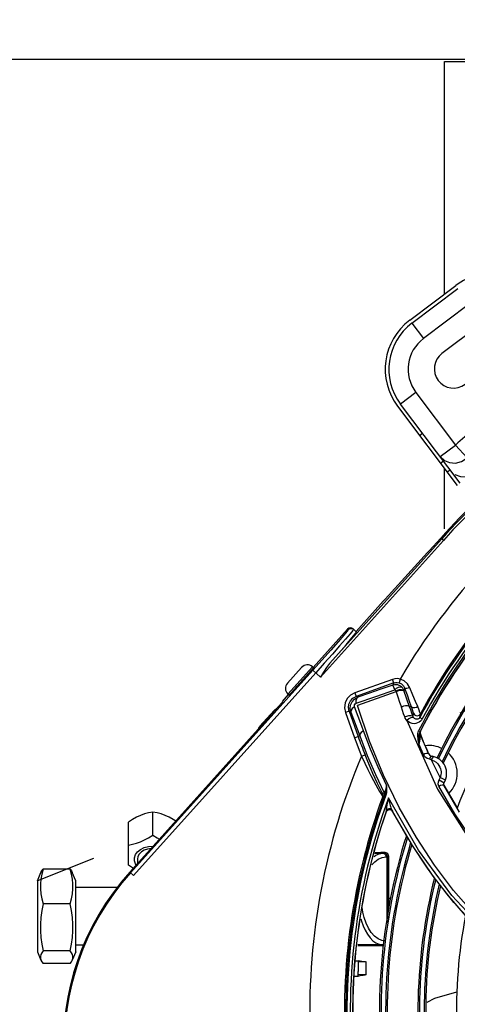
# Model space of a CAD drawing. Extents: x 40.7 to 137.4, y -250.8 to -221.5.
# Tile 159 of 256: x 62.085 to 62.224, y -240.068 to -239.756. Entities that reach past the tile are written whole.
import ezdxf

# ---------------------------------------------------------------- set-up
doc = ezdxf.new("R2010")
doc.units = 0
doc.header["$MEASUREMENT"] = 0
doc.linetypes.add('DASHDOT2', pattern=[0.5, 0.25, -0.125, 0, -0.125])
doc.layers.get('0').update_dxf_attribs({"linetype": 'CONTINUOUS'})
doc.layers.add('AC-FRIGORÍFICA', color=20, linetype='DASHDOT2')
doc.layers.add('paredes1', color=8, linetype='CONTINUOUS')

msp = doc.modelspace()

# ---------------------------------------------------------------- linework, layer by layer
at = {"color": 5}
for p, q in [((62.21963830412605, -239.8431150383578), (62.21963830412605, -239.7693612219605)), ((62.21963830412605, -239.7693612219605), (62.279638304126, -239.7693612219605)), ((62.21963830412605, -239.9175722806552), (62.21963830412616, -239.898439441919))]:
    msp.add_line(p, q, dxfattribs=at)
at = {"color": 6, "linetype": 'Continuous'}
for p, q in [((62.20859870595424, -239.8514339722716), (62.22322349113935, -239.8404134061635)), ((62.20929667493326, -239.8523602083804), (62.22392145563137, -239.8413396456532)), ((62.22759497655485, -239.8462145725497), (62.21297019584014, -239.8572351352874)), ((62.20929667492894, -239.8523602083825), (62.21297019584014, -239.8572351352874)), ((62.2305407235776, -239.8531665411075), (62.21884089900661, -239.8619829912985)), ((62.21056738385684, -239.8743320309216), (62.20569245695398, -239.8780055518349)), ((62.21056738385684, -239.8743320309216), (62.22312642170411, -239.890998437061)), ((62.20476622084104, -239.8787035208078), (62.2237048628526, -239.9038359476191)), ((62.22463110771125, -239.9031379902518), (62.2056924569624, -239.8780055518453)), ((62.21171805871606, -239.8879289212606), (62.212644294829, -239.8872309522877)), ((62.21825149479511, -239.8946719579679), (62.22312642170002, -239.8909984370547)), ((62.22683280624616, -239.8951054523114), (62.22312642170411, -239.890998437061)), ((62.21825148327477, -239.8946719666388), (62.21958721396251, -239.8959010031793)), ((62.21837199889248, -239.896758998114), (62.21929823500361, -239.8960610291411)), ((62.22047312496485, -239.8995472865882), (62.22139936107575, -239.8988493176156)), ((62.21929185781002, -239.9212507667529), (62.18027382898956, -239.9645937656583)), ((62.18313065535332, -239.9603256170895), (62.21874749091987, -239.9207607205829)), ((62.21844007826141, -239.9204839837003), (62.21480829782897, -239.9245183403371)), ((62.21929180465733, -239.9212507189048), (62.21844007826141, -239.9204839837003)), ((62.20077391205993, -239.9399209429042), (62.21426136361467, -239.9251222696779)), ((62.21480829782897, -239.9245183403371), (62.21426136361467, -239.9251222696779)), ((62.2002269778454, -239.940524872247), (62.19157890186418, -239.9501315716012)), ((62.2002269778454, -239.940524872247), (62.20077391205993, -239.9399209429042)), ((62.17796247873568, -239.9615347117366), (62.18891103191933, -239.9493725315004)), ((62.1890855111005, -239.9495295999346), (62.18891103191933, -239.9493725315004)), ((62.19063528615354, -239.9492821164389), (62.19022217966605, -239.9490372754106)), ((62.19080949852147, -239.9494389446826), (62.19055193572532, -239.9498242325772)), ((62.19063528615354, -239.9492821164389), (62.19175311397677, -239.9502883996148)), ((62.18083247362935, -239.9591281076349), (62.17787303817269, -239.9624308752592)), ((62.18150153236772, -239.9602133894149), (62.1787794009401, -239.9632484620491)), ((62.12005993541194, -240.0266524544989), (62.17787303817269, -239.9624308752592)), ((62.1787793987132, -239.9632484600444), (62.12096709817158, -240.0274691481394)), ((62.17429337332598, -239.9615165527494), (62.16980052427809, -239.9665063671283)), ((62.17774159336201, -239.9613358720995), (62.16998123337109, -239.9699546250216)), ((62.17035773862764, -239.9702936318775), (62.17811813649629, -239.9616748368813)), ((62.17811813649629, -239.9616748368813), (62.17774163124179, -239.9613358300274)), ((62.17828544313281, -239.9616873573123), (62.17785561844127, -239.9621906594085)), ((62.18027382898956, -239.9645937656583), (62.17787220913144, -239.9624317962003)), ((62.17842578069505, -239.9615009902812), (62.17828544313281, -239.9616873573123)), ((62.17642337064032, -239.9638049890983), (62.1723394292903, -239.9683416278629)), ((62.17547347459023, -239.9646120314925), (62.17559685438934, -239.9647231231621)), ((62.17551767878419, -239.9646518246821), (62.17634418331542, -239.9637337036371)), ((62.1722602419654, -239.9682703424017), (62.17304689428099, -239.9673964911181)), ((62.17300240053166, -239.9673564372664), (62.17312606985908, -239.9674677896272)), ((62.16797739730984, -239.972903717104), (62.11980150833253, -240.0264198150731)), ((62.16824800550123, -239.9723260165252), (62.17020299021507, -239.9701543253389)), ((62.16824800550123, -239.9723260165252), (62.16837787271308, -239.972442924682)), ((62.17035773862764, -239.9702936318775), (62.16998123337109, -239.9699546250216)), ((62.16559636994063, -239.9751895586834), (62.16110352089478, -239.9801793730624)), ((62.12711234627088, -240.0147072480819), (62.12711234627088, -240.0073696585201)), ((62.11936017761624, -240.024201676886), (62.11936017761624, -240.0105344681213)), ((62.12711234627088, -240.0181602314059), (62.12722794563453, -240.0181701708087)), ((62.12222909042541, -240.0223317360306), (62.12222909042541, -240.0237231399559)), ((62.10086484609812, -240.0254818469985), (62.09231914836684, -240.0254818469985)), ((62.09048792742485, -240.0292263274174), (62.09164171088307, -240.0265341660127)), ((62.10269606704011, -240.0292263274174), (62.10154228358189, -240.0265341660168)), ((62.11980150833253, -240.0264198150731), (62.12096712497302, -240.027469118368)), ((62.09048792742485, -240.029226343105), (62.09048792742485, -240.0516934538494)), ((62.10269606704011, -240.0516934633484), (62.10269606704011, -240.029226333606)), ((62.11612306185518, -240.0313037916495), (62.10269606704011, -240.0313037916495)), ((62.10086484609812, -240.0364465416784), (62.09231914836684, -240.0364465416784)), ((62.10519695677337, -240.0496160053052), (62.10269606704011, -240.0496160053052)), ((62.09048792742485, -240.0516934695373), (62.09164171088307, -240.0543856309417)), ((62.10086484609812, -240.0514245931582), (62.09231914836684, -240.0514245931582)), ((62.10269606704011, -240.0516934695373), (62.10154228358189, -240.0543856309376)), ((62.10086484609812, -240.0554379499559), (62.09231914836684, -240.0554379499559))]:
    msp.add_line(p, q, dxfattribs=at)
at = {"color": 155}
for p, q in [((62.20312163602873, -239.9652970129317), (62.1911877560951, -239.9695569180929)), ((62.20353204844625, -239.9664465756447), (62.19159825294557, -239.9707064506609)), ((62.20353198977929, -239.9664465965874), (62.20312163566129, -239.9652970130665)), ((62.20353204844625, -239.9664465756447), (62.20320201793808, -239.967145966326)), ((62.20554811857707, -239.9652078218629), (62.20522328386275, -239.966384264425)), ((62.19118789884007, -239.969556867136), (62.19159825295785, -239.9707064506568)), ((62.20423334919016, -239.9692254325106), (62.19199688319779, -239.9735936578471)), ((62.19788861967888, -239.9707017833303), (62.20391608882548, -239.9686181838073)), ((62.20415177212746, -239.9689908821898), (62.20481146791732, -239.970852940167)), ((62.20637172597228, -239.9681307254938), (62.20609352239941, -239.9678115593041)), ((62.20659855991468, -239.9684867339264), (62.20637172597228, -239.9681307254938)), ((62.20676958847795, -239.9688715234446), (62.20659855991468, -239.9684867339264)), ((62.20665430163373, -239.9673305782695), (62.20710888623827, -239.9681519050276)), ((62.20676959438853, -239.9688715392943), (62.20710888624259, -239.9681519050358)), ((62.20857152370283, -239.9739954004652), (62.20676959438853, -239.9688715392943)), ((62.20789156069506, -239.9703655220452), (62.20710888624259, -239.9681519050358)), ((62.20728367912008, -239.9682522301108), (62.207108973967, -239.9681518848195)), ((62.19217127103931, -239.9709779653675), (62.19159825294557, -239.9707064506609)), ((62.19161415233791, -239.9728669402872), (62.19788861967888, -239.9707017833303)), ((62.18823095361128, -239.9757965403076), (62.19109968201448, -239.9838302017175)), ((62.18938056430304, -239.9753862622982), (62.18823144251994, -239.9757964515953)), ((62.18938056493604, -239.9753862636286), (62.18995394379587, -239.9756578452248)), ((62.18938056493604, -239.9753862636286), (62.19224848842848, -239.9834205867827)), ((62.18995394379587, -239.9756578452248), (62.19274017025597, -239.9832450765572)), ((62.19337723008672, -239.9801476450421), (62.19109328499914, -239.9739675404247)), ((62.19586224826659, -239.9849208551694), (62.19199688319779, -239.9735936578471)), ((62.20857152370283, -239.9739954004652), (62.20908963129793, -239.9738213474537)), ((62.20974939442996, -239.976053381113), (62.20960704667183, -239.9770719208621)), ((62.20974939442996, -239.976053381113), (62.20975290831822, -239.9760263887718)), ((62.20771636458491, -239.9783774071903), (62.21737798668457, -240.0001520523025)), ((62.21181461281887, -239.9773581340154), (62.21197602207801, -239.976206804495)), ((62.2118151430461, -239.977357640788), (62.21259903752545, -239.9777793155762)), ((62.19392170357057, -239.9816213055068), (62.19337723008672, -239.9801476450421)), ((62.21124146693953, -239.9820005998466), (62.21138325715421, -239.9816371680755)), ((62.21138254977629, -239.9816372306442), (62.21187505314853, -239.9818893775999)), ((62.21176194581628, -239.9821721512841), (62.21187479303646, -239.9818898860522)), ((62.21187181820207, -239.9822936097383), (62.21194472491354, -239.9825963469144)), ((62.21201710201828, -239.9817614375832), (62.21198829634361, -239.9816884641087)), ((62.19109922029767, -239.983830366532), (62.19274017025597, -239.9832450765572)), ((62.21190083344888, -239.9823667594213), (62.21197383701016, -239.9826695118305)), ((62.21194060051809, -239.9825859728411), (62.2119447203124, -239.9825963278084)), ((62.21196716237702, -239.9827097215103), (62.21194429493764, -239.9825963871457)), ((62.21280151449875, -239.9847083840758), (62.21194469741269, -239.982596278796)), ((62.21197381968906, -239.9826694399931), (62.21209354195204, -239.9829692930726)), ((62.2120935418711, -239.9829692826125), (62.21256041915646, -239.9841225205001)), ((62.21256041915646, -239.9841225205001), (62.21280479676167, -239.9847161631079)), ((62.21368161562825, -239.9867942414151), (62.21280151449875, -239.9847083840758)), ((62.21280479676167, -239.9847161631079), (62.21313214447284, -239.9855015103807)), ((62.21366683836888, -239.9867592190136), (62.21400651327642, -239.9875443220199)), ((62.21458442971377, -239.9888534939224), (62.21368161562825, -239.9867942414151)), ((62.1932878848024, -239.9896469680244), (62.19442302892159, -239.9891981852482)), ((62.21341103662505, -239.9898219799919), (62.21292971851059, -239.9890935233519)), ((62.21409612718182, -239.9903577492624), (62.21341103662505, -239.9898219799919)), ((62.21497092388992, -239.9906573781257), (62.21409612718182, -239.9903577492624)), ((62.21571248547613, -239.9902599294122), (62.21545139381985, -239.9907828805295)), ((62.21695513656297, -239.9915936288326), (62.21749003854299, -239.992111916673)), ((62.21794116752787, -239.9971611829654), (62.21844945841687, -239.9974892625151)), ((62.22294342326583, -240.0079276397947), (62.21788198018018, -239.9991802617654)), ((62.21946511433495, -239.9988257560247), (62.22368708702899, -240.0060727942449)), ((62.22441359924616, -240.007405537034), (62.21946511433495, -239.9988257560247)), ((62.20001228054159, -240.0015177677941), (62.20049791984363, -240.0013301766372)), ((62.2000597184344, -240.0024736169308), (62.20054407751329, -240.0022858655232)), ((62.20114590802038, -240.0017565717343), (62.20081393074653, -240.0016322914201)), ((62.21142729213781, -240.0195035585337), (62.20185304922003, -240.0028996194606)), ((62.20109851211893, -240.0069682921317), (62.20109457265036, -240.0072185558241)), ((62.20109461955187, -240.0072184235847), (62.20137002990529, -240.0067862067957)), ((62.20109461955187, -240.0072184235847), (62.20113694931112, -240.0072988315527)), ((62.20113692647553, -240.0072988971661), (62.20140779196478, -240.0068706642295)), ((62.20233160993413, -240.0064957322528), (62.20277758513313, -240.0066863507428)), ((62.20234272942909, -240.0065703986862), (62.20281116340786, -240.0067599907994)), ((62.20266615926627, -240.0064875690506), (62.20253468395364, -240.0064250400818)), ((62.20277758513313, -240.0066863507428), (62.20310381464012, -240.0070611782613)), ((62.20281116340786, -240.0067599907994), (62.20308817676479, -240.0070749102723)), ((62.20294259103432, -240.0067567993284), (62.20310377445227, -240.0070611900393)), ((62.20944059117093, -240.0179984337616), (62.20294263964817, -240.0067567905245)), ((62.20310381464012, -240.0070611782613), (62.20314604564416, -240.0071406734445)), ((62.20757962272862, -240.0148861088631), (62.20311365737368, -240.0070797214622)), ((62.2142226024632, -240.0251594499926), (62.20929310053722, -240.0176864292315)), ((62.21605506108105, -240.027700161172), (62.20944059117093, -240.0179984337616)), ((62.1975776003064, -240.0204513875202), (62.20008817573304, -240.0204513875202)), ((62.19762974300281, -240.0202551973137), (62.19945424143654, -240.0202522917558)), ((62.2008059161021, -240.0202522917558), (62.19945424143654, -240.0202522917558)), ((62.20041753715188, -240.0204464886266), (62.20008817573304, -240.0204513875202)), ((62.2008059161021, -240.0202522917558), (62.20041753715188, -240.0204464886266)), ((62.2014150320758, -240.0216091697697), (62.2010901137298, -240.0216101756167)), ((62.2015777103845, -240.0216067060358), (62.2014150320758, -240.0216067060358)), ((62.2014150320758, -240.0424765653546), (62.2014150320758, -240.0216091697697)), ((62.2015777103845, -240.0216067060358), (62.20196608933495, -240.0214125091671)), ((62.2015777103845, -240.0216067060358), (62.2015777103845, -240.0412959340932)), ((62.20196608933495, -240.0384772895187), (62.20196608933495, -240.0214125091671)), ((62.21651681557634, -240.0281962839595), (62.2142226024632, -240.0251594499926)), ((62.22262197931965, -240.0360233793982), (62.21605506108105, -240.027700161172)), ((62.20196608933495, -240.0346488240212), (62.20253476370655, -240.0346488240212)), ((62.19370662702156, -240.0390709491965), (62.19350507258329, -240.0376796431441)), ((62.23019807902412, -240.04434659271), (62.22262197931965, -240.0360233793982)), ((62.19210865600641, -240.0496807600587), (62.19945424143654, -240.0496924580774)), ((62.20008820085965, -240.0494933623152), (62.19213046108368, -240.0494933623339)), ((62.19945424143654, -240.0496924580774), (62.20042075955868, -240.0496924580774)), ((62.19154727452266, -240.0545053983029), (62.19230381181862, -240.0545053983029)), ((62.19474544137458, -240.0548806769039), (62.19230335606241, -240.0549761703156)), ((62.19230343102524, -240.0545358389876), (62.19230381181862, -240.0545053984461)), ((62.19230908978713, -240.0545067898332), (62.1923080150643, -240.0545065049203)), ((62.19474543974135, -240.0590142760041), (62.19474543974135, -240.0548806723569)), ((62.19097907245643, -240.0593886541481), (62.19230419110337, -240.0593886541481)), ((62.19230419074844, -240.0593886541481), (62.19230266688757, -240.0579592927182)), ((62.19474543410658, -240.0590142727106), (62.19230381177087, -240.0589188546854))]:
    msp.add_line(p, q, dxfattribs=at)
at = {"color": 6, "linetype": 'Continuous'}
for points in [[(62.21958721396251, -239.8959010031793), (62.22123831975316, -239.8965899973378), (62.22312668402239, -239.8967159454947), (62.22507103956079, -239.8962169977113), (62.22683279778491, -239.8951054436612)], [(62.2302194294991, -239.899580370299), (62.22853712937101, -239.9006609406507), (62.22670402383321, -239.9011769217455), (62.22480427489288, -239.9011134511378), (62.22303536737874, -239.9004274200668)], [(62.1890855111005, -239.9495295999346), (62.18875141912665, -239.9500164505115), (62.18766141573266, -239.9513347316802), (62.18589346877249, -239.9533907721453), (62.18356622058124, -239.9560467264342), (62.18083247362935, -239.9591281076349)], [(62.19055193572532, -239.9498242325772), (62.1896933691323, -239.9508721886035), (62.18827652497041, -239.9525306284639), (62.18637215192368, -239.9547167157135), (62.18407547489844, -239.9573211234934), (62.18150153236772, -239.9602133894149)], [(62.18313065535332, -239.9603256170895), (62.18600188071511, -239.9570869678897), (62.18843399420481, -239.9543091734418), (62.19027491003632, -239.9521662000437), (62.19140697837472, -239.9507950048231), (62.191753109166, -239.9502883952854)], [(62.19022217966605, -239.9490372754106), (62.18975443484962, -239.9489702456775), (62.18929626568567, -239.9490858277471), (62.18891103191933, -239.9493725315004)], [(62.18908552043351, -239.9495296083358), (62.18945966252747, -239.9492481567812), (62.18990893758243, -239.9491284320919), (62.19038597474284, -239.9491905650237), (62.19080949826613, -239.9494389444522)], [(62.18313055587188, -239.9603257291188), (62.18216572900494, -239.961567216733), (62.18123251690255, -239.9629994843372), (62.1802738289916, -239.9645937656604)], [(62.17634423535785, -239.9637336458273), (62.17712857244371, -239.9628684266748), (62.17779961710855, -239.9621402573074)], [(62.17785561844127, -239.9621906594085), (62.17720173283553, -239.9629342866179), (62.17642342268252, -239.9638049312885)], [(62.17779961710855, -239.9621402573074), (62.17825513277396, -239.9616600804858), (62.17842578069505, -239.9615009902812)], [(62.17082799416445, -239.9698846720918), (62.1714818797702, -239.9691410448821), (62.17226018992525, -239.9682704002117)], [(62.17233937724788, -239.9683416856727), (62.17155504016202, -239.9692069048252), (62.17088399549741, -239.9699350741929)], [(62.16797739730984, -239.972903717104), (62.16818118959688, -239.9726751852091), (62.16832670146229, -239.9725077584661), (62.16837787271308, -239.972442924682)], [(62.17025783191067, -239.970574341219), (62.17039816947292, -239.9703879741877), (62.17082799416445, -239.9698846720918)], [(62.17088399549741, -239.9699350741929), (62.170428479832, -239.9704152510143), (62.17025783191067, -239.970574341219)], [(62.12711234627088, -240.0073696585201), (62.12577815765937, -240.0076333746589), (62.12450084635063, -240.0079848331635), (62.12323651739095, -240.0084431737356), (62.12197159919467, -240.0090174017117), (62.12069455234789, -240.009708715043), (62.11936017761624, -240.0105344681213)], [(62.1343746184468, -240.0102313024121), (62.13353032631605, -240.009708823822), (62.13225301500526, -240.0090173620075), (62.13098868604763, -240.0084433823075), (62.12972376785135, -240.0079848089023), (62.12844672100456, -240.0076334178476), (62.12711234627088, -240.0073696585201)], [(62.11936017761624, -240.0178720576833), (62.12069455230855, -240.0176082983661), (62.12197159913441, -240.0172569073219), (62.12323651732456, -240.016798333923), (62.12450084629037, -240.016224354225), (62.12577815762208, -240.0155328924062), (62.12711234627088, -240.0147072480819)], [(62.12711234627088, -240.0147072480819), (62.12844672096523, -240.0155330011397), (62.12922344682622, -240.0159534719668)], [(62.12184625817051, -240.0241484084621), (62.12160043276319, -240.0238185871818), (62.1212577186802, -240.0228445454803), (62.12125357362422, -240.0218431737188), (62.1215872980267, -240.0208694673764), (62.12224120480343, -240.0199785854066), (62.12317703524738, -240.0192240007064), (62.12435234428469, -240.0186449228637), (62.125693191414, -240.0182827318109), (62.12711234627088, -240.0181602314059)], [(62.12656890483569, -240.0189022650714), (62.12654440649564, -240.0189022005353), (62.12540447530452, -240.0190968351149), (62.12436202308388, -240.019478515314), (62.12347853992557, -240.0200250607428), (62.12279849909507, -240.0207135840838), (62.12237326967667, -240.0214988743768), (62.12222909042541, -240.0223317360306)], [(62.09231914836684, -240.0254818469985), (62.09189039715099, -240.0270855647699), (62.09159854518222, -240.0286410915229), (62.09144795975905, -240.0301892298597), (62.09144797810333, -240.0317395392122), (62.09159853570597, -240.0332872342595), (62.09189043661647, -240.0348429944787), (62.09231914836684, -240.0364465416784)], [(62.09163284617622, -240.0265543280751), (62.09189043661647, -240.0260687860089), (62.09231914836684, -240.0254818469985)], [(62.10086484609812, -240.0364465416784), (62.10129355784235, -240.0348429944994), (62.1015854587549, -240.033287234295), (62.10173601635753, -240.0317395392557), (62.10173603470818, -240.0301892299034), (62.10158544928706, -240.0286410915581), (62.10129359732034, -240.0270855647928), (62.10086484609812, -240.0254818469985)], [(62.10086484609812, -240.0254818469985), (62.10129355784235, -240.0260687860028), (62.10155114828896, -240.0265543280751)], [(62.12093687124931, -240.0251585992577), (62.12069436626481, -240.0250273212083), (62.11936017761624, -240.024201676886)], [(62.09231914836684, -240.0364465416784), (62.09189039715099, -240.038637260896), (62.09159854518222, -240.0407621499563), (62.09144795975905, -240.0428769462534), (62.09144797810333, -240.0449947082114), (62.09159853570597, -240.0471088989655), (62.09189043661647, -240.0492341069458), (62.09231914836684, -240.0514245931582)], [(62.10086484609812, -240.0514245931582), (62.10129355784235, -240.049234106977), (62.1015854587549, -240.0471088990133), (62.10173601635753, -240.0449947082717), (62.10173603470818, -240.0428769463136), (62.10158544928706, -240.0407621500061), (62.10129359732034, -240.0386372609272), (62.10086484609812, -240.0364465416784)], [(62.09231914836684, -240.0514245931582), (62.09189039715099, -240.0520115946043), (62.09159854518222, -240.0525809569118), (62.09144795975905, -240.0531476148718), (62.09144797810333, -240.0537150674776), (62.09159853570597, -240.0542815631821), (62.09163284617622, -240.0543654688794)], [(62.10155114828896, -240.0543654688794), (62.1015854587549, -240.0542815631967), (62.10173601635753, -240.0537150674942), (62.10173603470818, -240.0531476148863), (62.10158544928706, -240.0525809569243), (62.10129359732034, -240.0520115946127), (62.10086484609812, -240.0514245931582)], [(62.09163284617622, -240.0543654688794), (62.09189043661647, -240.0548510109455), (62.09231914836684, -240.0554379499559)], [(62.10086484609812, -240.0554379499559), (62.10129355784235, -240.0548510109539), (62.10155114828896, -240.0543654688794)]]:
    msp.add_lwpolyline(points, dxfattribs=at)
at = {"color": 155}
for points in [[(62.20554812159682, -239.9652078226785), (62.20473888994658, -239.9650711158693), (62.20391864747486, -239.9651012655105), (62.20312163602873, -239.9652970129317)], [(62.20353188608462, -239.9664466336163), (62.20408767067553, -239.9663100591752), (62.20465932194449, -239.9662890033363), (62.20522326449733, -239.9663842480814)], [(62.20522326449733, -239.9663842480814), (62.20601714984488, -239.9667461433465), (62.20665430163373, -239.9673305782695)], [(62.20864598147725, -239.9679633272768), (62.20788423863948, -239.9667374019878), (62.20681222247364, -239.9657989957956), (62.20554812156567, -239.9652078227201)], [(62.1911877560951, -239.9695569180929), (62.18984331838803, -239.9702922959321), (62.18879721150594, -239.9714020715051), (62.18814516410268, -239.9727781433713), (62.18794875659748, -239.9742904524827), (62.18823095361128, -239.9757965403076)], [(62.20320201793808, -239.967145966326), (62.19949524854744, -239.9684351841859), (62.19581796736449, -239.9697126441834), (62.19217127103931, -239.9709779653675)], [(62.20391641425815, -239.9686160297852), (62.20376712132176, -239.9682486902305), (62.20361502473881, -239.9678925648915), (62.2034729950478, -239.9675823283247), (62.20335252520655, -239.9673449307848), (62.20326039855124, -239.9671957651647), (62.20320201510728, -239.9671459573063)], [(62.20609352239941, -239.9678115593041), (62.20571509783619, -239.9674976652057), (62.20527413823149, -239.9672471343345), (62.20478460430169, -239.9670764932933), (62.20426340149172, -239.9669979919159), (62.2037292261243, -239.9670197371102), (62.20320217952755, -239.9671459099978)], [(62.20391608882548, -239.9686181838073), (62.20401221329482, -239.9687302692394), (62.20409155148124, -239.9688565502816), (62.20415134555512, -239.968993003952)], [(62.2039164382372, -239.9686160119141), (62.20446539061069, -239.9681016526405), (62.20507105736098, -239.9677605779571), (62.20565416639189, -239.9676485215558), (62.20609355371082, -239.9678115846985)], [(62.20415177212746, -239.9689908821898), (62.2047701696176, -239.9687109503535), (62.20540889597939, -239.9685448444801), (62.20601838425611, -239.9685063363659), (62.20650547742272, -239.9686164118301), (62.2067695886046, -239.9688715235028)], [(62.20423368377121, -239.9692230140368), (62.20485211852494, -239.9689433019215), (62.20549074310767, -239.9687771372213)], [(62.20549074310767, -239.9687771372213), (62.20610002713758, -239.9687383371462), (62.20658685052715, -239.9688478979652), (62.20685074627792, -239.9691025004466)], [(62.20864595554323, -239.9679633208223), (62.20813394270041, -239.9681479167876), (62.20764911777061, -239.9682504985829), (62.20728367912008, -239.9682522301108)], [(62.21113178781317, -239.9739193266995), (62.2104613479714, -239.9722925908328), (62.20962707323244, -239.9702934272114), (62.20864598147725, -239.9679633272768)], [(62.18938053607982, -239.9753861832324), (62.18916877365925, -239.9742600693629), (62.18931536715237, -239.9731238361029), (62.18980593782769, -239.9720886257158), (62.19059251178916, -239.9712556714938), (62.1915982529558, -239.9707064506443)], [(62.18995397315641, -239.9756579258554), (62.18974182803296, -239.9745827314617), (62.18986658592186, -239.9734596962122), (62.19033447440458, -239.9724201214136), (62.19110834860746, -239.9715692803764), (62.19217123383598, -239.9709779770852)], [(62.19109328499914, -239.9739675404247), (62.19103958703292, -239.9736563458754), (62.19110920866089, -239.9733320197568), (62.19130537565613, -239.9730530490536), (62.19161415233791, -239.9728669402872)], [(62.19161485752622, -239.9728644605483), (62.19160509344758, -239.9719933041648), (62.19179641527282, -239.9713342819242), (62.19217123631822, -239.9709779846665)], [(62.20481146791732, -239.970852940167), (62.20538513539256, -239.9724843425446), (62.20596048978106, -239.9741045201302)], [(62.20908963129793, -239.9738213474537), (62.20855897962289, -239.9722761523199), (62.20789156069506, -239.9703655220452)], [(62.19109401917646, -239.9739652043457), (62.19039216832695, -239.9745257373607), (62.18999110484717, -239.9751155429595), (62.18995393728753, -239.9756578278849)], [(62.2070186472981, -239.9772291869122), (62.20665907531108, -239.9761907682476), (62.20630736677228, -239.9751491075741), (62.20596048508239, -239.9741045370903)], [(62.20857150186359, -239.9739954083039), (62.20833928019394, -239.9737644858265), (62.20788489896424, -239.9736529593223), (62.20727659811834, -239.9736779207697), (62.20660252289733, -239.9738357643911), (62.20596048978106, -239.9741045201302)], [(62.20960682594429, -239.9770713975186), (62.20925231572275, -239.9760398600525), (62.20890752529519, -239.9750150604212), (62.20857156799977, -239.9739953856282)], [(62.20975297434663, -239.976025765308), (62.2096667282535, -239.975688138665), (62.20944533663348, -239.9749581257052), (62.20908954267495, -239.97382137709)], [(62.2111332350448, -239.9739232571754), (62.21071631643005, -239.9742090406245), (62.21021462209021, -239.9743513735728), (62.20971986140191, -239.9743257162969), (62.20931975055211, -239.9741366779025), (62.20909091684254, -239.9738249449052)], [(62.20975290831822, -239.9760263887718), (62.21008475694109, -239.9765254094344), (62.21054420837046, -239.9767869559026), (62.21108696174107, -239.9768276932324), (62.2116064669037, -239.9766198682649), (62.21197602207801, -239.976206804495)], [(62.21197650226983, -239.9762064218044), (62.21186439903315, -239.9758598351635), (62.21158323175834, -239.9751025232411), (62.21113178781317, -239.9739193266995)], [(62.20701864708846, -239.9772291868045), (62.20765386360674, -239.9769529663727), (62.20832014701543, -239.9767848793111), (62.20892186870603, -239.9767481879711), (62.20937283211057, -239.9768481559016), (62.20960682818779, -239.9770714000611)], [(62.20771824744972, -239.9783796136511), (62.20743320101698, -239.9780316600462), (62.20720017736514, -239.9776492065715), (62.20701864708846, -239.9772291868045)], [(62.21259975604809, -239.9777798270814), (62.21233202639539, -239.9781928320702), (62.21198655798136, -239.9785696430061), (62.21156774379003, -239.9788910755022), (62.21108639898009, -239.979138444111), (62.21055241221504, -239.9792978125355), (62.20997083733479, -239.9793556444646), (62.20936129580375, -239.979295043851), (62.20875783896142, -239.9791067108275), (62.2081978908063, -239.9787953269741), (62.20771636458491, -239.9783774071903)], [(62.20988277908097, -239.9775456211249), (62.20947900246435, -239.9773992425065), (62.20891646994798, -239.977509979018), (62.20829365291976, -239.9778561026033), (62.20771824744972, -239.9783796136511)], [(62.2098813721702, -239.9775441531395), (62.20976679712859, -239.9773969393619), (62.20967577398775, -239.9772394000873), (62.20960704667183, -239.9770719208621)], [(62.21181461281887, -239.9773581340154), (62.21170934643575, -239.9775207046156), (62.21157115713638, -239.9776707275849), (62.21140368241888, -239.9777970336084), (62.21121486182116, -239.9778907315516), (62.21101126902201, -239.9779479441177), (62.21079517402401, -239.9779666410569), (62.2105709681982, -239.9779433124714), (62.21034076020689, -239.9778725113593), (62.21010792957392, -239.9777444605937), (62.2098813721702, -239.9775441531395)], [(62.1939221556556, -239.9816197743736), (62.19320614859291, -239.9821639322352), (62.19279014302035, -239.9827304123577), (62.19274026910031, -239.9832453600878)], [(62.20128440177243, -239.998801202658), (62.19863070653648, -239.9931505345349), (62.19617458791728, -239.9874221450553), (62.19392170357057, -239.9816213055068)], [(62.21123465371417, -239.9839915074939), (62.21116494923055, -239.9834240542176), (62.21113686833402, -239.9829017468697), (62.21115988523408, -239.9824251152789), (62.21124146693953, -239.9820005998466)], [(62.21161885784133, -239.9832480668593), (62.2116419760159, -239.9828540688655), (62.21168669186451, -239.9824956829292), (62.21176194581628, -239.9821721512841)], [(62.21198829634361, -239.9816884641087), (62.21188675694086, -239.9819827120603), (62.21187181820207, -239.9822936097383)], [(62.21198829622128, -239.9816884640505), (62.21197417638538, -239.9817093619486), (62.21193668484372, -239.9817758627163), (62.21187480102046, -239.9818898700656)], [(62.21201710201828, -239.9817614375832), (62.2119156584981, -239.9820557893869), (62.21190083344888, -239.9823667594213)], [(62.19109968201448, -239.9838302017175), (62.19180773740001, -239.9857771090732), (62.19253716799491, -239.9877161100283), (62.19328788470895, -239.9896469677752)], [(62.19274296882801, -239.9832440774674), (62.19514192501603, -239.9894457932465), (62.19773137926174, -239.9954760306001), (62.20049828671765, -240.0013285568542)], [(62.23530873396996, -240.0459615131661), (62.22883754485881, -240.0394535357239), (62.22254112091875, -240.0322029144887), (62.21647797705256, -240.0241954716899), (62.21070766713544, -240.0154296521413), (62.20529232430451, -240.0059219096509), (62.20031619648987, -239.9957260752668), (62.19586224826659, -239.9849208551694)], [(62.21160973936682, -239.9860669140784), (62.21146736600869, -239.9852977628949), (62.21133793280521, -239.9846114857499), (62.21123465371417, -239.9839915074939)], [(62.21160801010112, -239.9860676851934), (62.2116170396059, -239.9853419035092), (62.21161427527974, -239.9847163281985), (62.21161004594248, -239.9841691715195)], [(62.21160828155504, -239.9860677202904), (62.21171122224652, -239.9854558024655), (62.21179923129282, -239.9848561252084), (62.21186898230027, -239.9843079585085), (62.21191957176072, -239.983839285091), (62.21195209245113, -239.983457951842), (62.21197037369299, -239.9831462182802), (62.21197547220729, -239.9828958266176), (62.21196716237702, -239.9827097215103)], [(62.21161004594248, -239.9841691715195), (62.21161002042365, -239.9836834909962), (62.21161885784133, -239.9832480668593)], [(62.21160973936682, -239.9860669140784), (62.2120429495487, -239.9870787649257), (62.21248295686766, -239.988087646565), (62.21292971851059, -239.9890935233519)], [(62.21313214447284, -239.9855015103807), (62.21332087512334, -239.9859490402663), (62.21366683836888, -239.9867592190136)], [(62.21400651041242, -239.9875443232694), (62.21419812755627, -239.9879818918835), (62.21439078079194, -239.988418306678), (62.2145844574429, -239.9888535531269)], [(62.19328788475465, -239.9896469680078), (62.19432340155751, -239.9918322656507), (62.19533269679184, -239.993884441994), (62.19628266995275, -239.9957501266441), (62.19714289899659, -239.9973865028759), (62.19789530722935, -239.9987767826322), (62.19853240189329, -239.9999228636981), (62.19905478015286, -240.0008384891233)], [(62.19921315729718, -240.0000248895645), (62.19879284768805, -239.9991745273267), (62.19827426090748, -239.9980962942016), (62.19765291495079, -239.9967669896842), (62.19693550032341, -239.9951833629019), (62.19613939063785, -239.9933639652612), (62.19529157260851, -239.9913508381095), (62.19442204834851, -239.9891985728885)], [(62.2129269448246, -239.9890945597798), (62.21344214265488, -239.9888426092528), (62.21396014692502, -239.9887041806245), (62.21437068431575, -239.9887076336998), (62.21458445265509, -239.9888536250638)], [(62.21496753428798, -239.9906583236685), (62.21514128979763, -239.9901581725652), (62.21540136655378, -239.9898049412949), (62.21569169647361, -239.9897029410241)], [(62.21545481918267, -239.9907819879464), (62.21529608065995, -239.9907286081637), (62.21513357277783, -239.9906843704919), (62.21497092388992, -239.9906573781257)], [(62.21545157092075, -239.9907829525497), (62.21627179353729, -239.9911378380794), (62.21695513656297, -239.9915936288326)], [(62.21545481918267, -239.9907819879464), (62.21636093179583, -239.9927103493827), (62.21729547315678, -239.9946250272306), (62.21825810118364, -239.9965257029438)], [(62.21635630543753, -239.9898513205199), (62.21603340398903, -239.9899182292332), (62.21571248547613, -239.9902599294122)], [(62.21749003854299, -239.992111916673), (62.21788638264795, -239.9926468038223), (62.21816851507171, -239.9931740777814), (62.21835773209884, -239.9936773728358), (62.21847247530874, -239.9941433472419), (62.21853166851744, -239.9945820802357), (62.21854546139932, -239.9950181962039), (62.21851217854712, -239.9954747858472), (62.2184188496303, -239.9959717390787), (62.21825274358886, -239.9965271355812)], [(62.21788198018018, -239.9991802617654), (62.21766337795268, -239.9985169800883), (62.21768609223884, -239.9978073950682), (62.21794708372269, -239.9971597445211)], [(62.21794708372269, -239.9971597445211), (62.21806497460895, -239.996961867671), (62.2181677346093, -239.9967486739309), (62.21825810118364, -239.9965257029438)], [(62.21992799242, -239.9971707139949), (62.21982923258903, -239.9971358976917), (62.21955569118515, -239.9970217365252), (62.21915450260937, -239.9968601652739), (62.21869677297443, -239.996671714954), (62.21825321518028, -239.9965273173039)], [(62.21844945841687, -239.9974892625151), (62.21895541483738, -239.9977888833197), (62.21933474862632, -239.9979867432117), (62.21949143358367, -239.9980323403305)], [(62.19905478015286, -240.0008384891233), (62.19946547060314, -240.0015398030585), (62.19976743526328, -240.0020377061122), (62.19996357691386, -240.0023452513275), (62.20005972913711, -240.0024736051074)], [(62.20001370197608, -240.0015183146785), (62.1999365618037, -240.0014022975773), (62.19978137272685, -240.0011251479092), (62.1995419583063, -240.0006712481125), (62.19921315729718, -240.0000248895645)], [(62.20128416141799, -239.9988010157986), (62.20115174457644, -239.9993776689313), (62.20102763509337, -239.9998898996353), (62.20091446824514, -240.000326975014), (62.20081529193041, -240.0006789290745), (62.20072954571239, -240.0009509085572), (62.2006546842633, -240.0011528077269), (62.20059048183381, -240.0012848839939), (62.20053770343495, -240.0013443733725), (62.2004973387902, -240.0013290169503)], [(62.20128416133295, -239.9988010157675), (62.2012209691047, -239.9994919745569), (62.20114745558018, -240.0001231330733), (62.20105996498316, -240.0006907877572), (62.20095130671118, -240.0011941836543), (62.20081393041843, -240.0016322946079)], [(62.20114635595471, -240.0017571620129), (62.20131484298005, -240.0011528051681), (62.20139401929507, -240.0004486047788), (62.20137743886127, -239.9996604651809), (62.20128440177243, -239.998801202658)], [(62.21737798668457, -240.0001520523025), (62.22918580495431, -240.0186163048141), (62.24318119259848, -240.0348900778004)], [(62.21787544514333, -239.9991819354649), (62.2183753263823, -239.9989022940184), (62.21887956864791, -239.9987320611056), (62.21925890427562, -239.9987083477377), (62.21946506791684, -239.9988257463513)], [(62.2000597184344, -240.0024736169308), (62.20013053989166, -240.0021582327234), (62.20011538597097, -240.0018320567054), (62.20001228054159, -240.0015177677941)], [(62.20054407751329, -240.0022858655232), (62.20061546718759, -240.0019665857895), (62.20059951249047, -240.0016398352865), (62.20049791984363, -240.0013301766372)], [(62.20054408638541, -240.0022858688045), (62.20058324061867, -240.002207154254), (62.20067542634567, -240.0019831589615), (62.20081393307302, -240.0016322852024)], [(62.20185257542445, -240.0028988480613), (62.20173592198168, -240.003384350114), (62.20163314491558, -240.0038330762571), (62.20154252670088, -240.0042475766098), (62.20146260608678, -240.0046305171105), (62.20139215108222, -240.0049845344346), (62.20133018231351, -240.0053118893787), (62.20127602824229, -240.0056139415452), (62.20122925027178, -240.0058913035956), (62.2011893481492, -240.0061455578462), (62.20115561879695, -240.006381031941), (62.20112809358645, -240.0065997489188), (62.20110802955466, -240.00679915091), (62.20109851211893, -240.0069682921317)], [(62.20185256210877, -240.0028988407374), (62.20197034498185, -240.0034655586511), (62.20208844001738, -240.00398582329), (62.20220542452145, -240.0044633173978), (62.20232027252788, -240.0049008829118), (62.20243148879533, -240.0052992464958), (62.20253955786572, -240.0056610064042), (62.20264429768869, -240.0059891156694), (62.20274661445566, -240.0062849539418), (62.2028463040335, -240.006544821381), (62.20294260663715, -240.0067568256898)], [(62.20158568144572, -240.0065422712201), (62.20146516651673, -240.0066136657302), (62.2013403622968, -240.0067059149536), (62.20121577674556, -240.0068229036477), (62.20109855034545, -240.0069683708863)], [(62.20137002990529, -240.0067862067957), (62.20182682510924, -240.0065213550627), (62.20233160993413, -240.0064957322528)], [(62.20140779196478, -240.0068706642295), (62.20184058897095, -240.0066100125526), (62.20234272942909, -240.0065703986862)], [(62.20247490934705, -240.0064029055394), (62.20244030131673, -240.0063955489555), (62.202406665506, -240.0063939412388), (62.2023695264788, -240.0063896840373), (62.20232200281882, -240.0063838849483), (62.20226803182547, -240.006380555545), (62.2022093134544, -240.0063792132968), (62.20214464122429, -240.0063813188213), (62.20207122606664, -240.0063879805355), (62.20199080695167, -240.0064002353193), (62.20190230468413, -240.0064196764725), (62.20180507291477, -240.0064482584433), (62.20169937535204, -240.0064881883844), (62.20158568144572, -240.0065422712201)], [(62.20253468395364, -240.0064250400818), (62.20250236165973, -240.0064118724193), (62.20247490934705, -240.0064029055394)], [(62.20294260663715, -240.0067568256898), (62.20291032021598, -240.0067025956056), (62.20287306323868, -240.0066522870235), (62.20283259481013, -240.0066073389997), (62.20279310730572, -240.0065690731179), (62.20275636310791, -240.0065396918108), (62.2027233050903, -240.0065181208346), (62.20269455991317, -240.0065020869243), (62.20266615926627, -240.0064875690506)], [(62.25315714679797, -240.0423815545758), (62.24660059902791, -240.0367182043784), (62.24025921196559, -240.0304445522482), (62.23417322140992, -240.0235547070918), (62.22838722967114, -240.0160496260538), (62.22294342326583, -240.0079276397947)], [(62.23469093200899, -240.0473820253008), (62.22200187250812, -240.0338367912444), (62.21142729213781, -240.0195035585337)], [(62.19659409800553, -240.0241518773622), (62.19755471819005, -240.0231405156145), (62.19863382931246, -240.0223496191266), (62.19981702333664, -240.0218239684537), (62.2010901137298, -240.0216101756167)], [(62.19729401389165, -240.0215183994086), (62.19789051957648, -240.0210985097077), (62.19895379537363, -240.0206392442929), (62.20008817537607, -240.0204513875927)], [(62.20008817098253, -240.0204513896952), (62.20034537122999, -240.0204922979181), (62.20058513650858, -240.0206085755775), (62.2007917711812, -240.0207928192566), (62.2009509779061, -240.0210326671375), (62.20105182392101, -240.0213118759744), (62.20108740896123, -240.0216115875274)], [(62.20141503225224, -240.0216067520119), (62.20139800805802, -240.0213983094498), (62.20134343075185, -240.0211798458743), (62.20124526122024, -240.0209635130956), (62.201100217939, -240.0207642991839), (62.20090905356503, -240.02059964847), (62.20067762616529, -240.0204879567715), (62.20041753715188, -240.0204464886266)], [(62.20041753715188, -240.0204464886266), (62.20071777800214, -240.0204860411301), (62.20099756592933, -240.020601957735), (62.20123783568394, -240.0207863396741), (62.20142221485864, -240.0210266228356), (62.20153813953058, -240.0213064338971), (62.2015777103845, -240.0216067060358)], [(62.20196608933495, -240.0214125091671), (62.20192634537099, -240.021111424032), (62.20181032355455, -240.0208318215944), (62.20162629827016, -240.0205921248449), (62.20138661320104, -240.0204080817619), (62.20110701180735, -240.0202920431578), (62.2008059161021, -240.0202522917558)], [(62.22632285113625, -240.0402067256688), (62.22037559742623, -240.0333041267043), (62.21843111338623, -240.0307302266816)], [(62.19309700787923, -240.0411866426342), (62.19330053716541, -240.0419812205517), (62.19380726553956, -240.0434531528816), (62.19443036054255, -240.0448509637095), (62.19517506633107, -240.0461449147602), (62.1960365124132, -240.0472878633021), (62.19691489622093, -240.0481593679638), (62.1978903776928, -240.0488461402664), (62.19895391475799, -240.0493055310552), (62.20008820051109, -240.0494933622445)], [(62.20061884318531, -240.0482548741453), (62.1998061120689, -240.0481174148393), (62.19858820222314, -240.0475680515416), (62.19745773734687, -240.0467166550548), (62.19642586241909, -240.0455853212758), (62.19549524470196, -240.0441700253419), (62.19474648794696, -240.0426170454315), (62.19413440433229, -240.0408612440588), (62.19370662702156, -240.0390709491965)], [(62.19230343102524, -240.0545358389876), (62.19230377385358, -240.0552499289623), (62.19230266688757, -240.0579592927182)], [(62.19454575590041, -240.0548884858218), (62.19425295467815, -240.0548850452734), (62.19386308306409, -240.0548453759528), (62.19340036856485, -240.0547658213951), (62.19286825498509, -240.0546483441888), (62.19230908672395, -240.0545068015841)], [(62.19230379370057, -240.0593886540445), (62.19286805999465, -240.0592458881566), (62.19339952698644, -240.0591286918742), (62.19386165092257, -240.0590493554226), (62.19425106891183, -240.0590098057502), (62.19454354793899, -240.0590063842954)], [(62.21416597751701, -240.0676179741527), (62.21661393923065, -240.0664167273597), (62.22358374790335, -240.0644170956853)]]:
    msp.add_lwpolyline(points, dxfattribs=at)
at = {"color": 6, "linetype": 'Continuous'}
for centre, radius, start, end in [((62.23494201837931, -239.8559644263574), 0.01947198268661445, 36.99998352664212, 126.9999835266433), ((62.22031723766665, -239.8669849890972), 0.01947198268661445, 127.000000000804, 217.0000000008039), ((62.22031723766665, -239.8669849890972), 0.01831220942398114, 127.000000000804, 217.0000000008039), ((62.22031723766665, -239.8669849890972), 0.01220813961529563, 127.000000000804, 217.0000000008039), ((62.22251441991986, -239.8668579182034), 0.006104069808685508, 127.000000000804, 306.9999999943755), ((62.38526041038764, -240.0706578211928), 0.2240439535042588, 119.5863305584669, 138.0060445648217), ((62.38526041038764, -240.0706578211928), 0.2244575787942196, 120.2329712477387, 138.0060445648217), ((62.38526041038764, -240.0706578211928), 0.2233114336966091, 119.5863195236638, 138.0060445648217), ((62.38526041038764, -240.0706578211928), 0.2420019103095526, 128.3288406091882, 132.0647394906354), ((62.17610786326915, -239.9631503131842), 0.002441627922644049, 48.00000000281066, 137.9999999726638), ((62.17161500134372, -239.9681401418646), 0.002441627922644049, 138.0000000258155, 228.0000000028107), ((62.16741085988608, -239.9768233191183), 0.002441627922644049, 112.8344548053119, 137.9999999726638), ((62.16291799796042, -239.9818131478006), 0.002441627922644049, 138.0000000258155, 163.2170724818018), ((62.18086645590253, -240.0813912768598), 0.08216318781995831, 138.0060445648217, 228.0060445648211), ((62.18086645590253, -240.0813912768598), 0.08181547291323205, 138.0060445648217, 228.0060445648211)]:
    msp.add_arc(centre, radius, start, end, dxfattribs=at)
at = {"color": 155}
for centre, radius, start, end in [((62.38526041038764, -240.0706578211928), 0.2083655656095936, 124.4462073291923, 149.5968159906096), ((62.38526041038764, -240.0706578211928), 0.1969471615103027, 126.8260974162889, 151.7231747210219), ((62.38526041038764, -240.0706578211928), 0.1973534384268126, 126.9312869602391, 151.4066409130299), ((62.38526041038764, -240.0706578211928), 0.1960531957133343, 126.5622027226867, 151.7232068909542), ((62.38526041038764, -240.0706578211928), 0.195337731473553, 128.0853525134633, 152.8887152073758), ((62.38526041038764, -240.0706578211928), 0.194787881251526, 128.0858086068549, 152.888988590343), ((62.38526041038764, -240.0706578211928), 0.1947198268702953, 128.1041477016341, 152.8362684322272), ((62.38526041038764, -240.0706578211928), 0.1862599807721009, 129.5896382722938, 154.4101708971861), ((62.38526041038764, -240.0706578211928), 0.1857594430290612, 129.722519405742, 154.4194120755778), ((62.38526041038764, -240.0706578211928), 0.1842944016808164, 130.1108522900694, 154.5325657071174), ((62.38526041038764, -240.0706578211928), 0.1837939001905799, 130.2433301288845, 154.6048140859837), ((62.38526041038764, -240.0706578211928), 0.1740518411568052, 132.8005442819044, 158.2325720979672), ((62.36513502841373, -239.921710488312), 0.1835679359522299, 199.6434681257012, 201.5704089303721), ((62.21482820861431, -239.9951281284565), 0.008850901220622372, 62.3409903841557, 98.5754172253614), ((62.21482820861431, -239.9951281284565), 0.008850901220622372, 314.1633666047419, 48.00604456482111), ((62.38526041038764, -240.0706578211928), 0.2083655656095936, 157.1206484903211, 181.4797776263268), ((62.21592202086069, -239.9882559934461), 0.001464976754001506, 204.072827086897, 260.9563052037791), ((62.21482820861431, -239.9951281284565), 0.005493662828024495, 328.0853447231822, 80.95630464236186), ((62.22016503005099, -239.998451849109), 0.0007935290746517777, 148.0885544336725, 208.1118932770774), ((62.38526041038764, -240.0706578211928), 0.1973534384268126, 159.7881115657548, 183.9473457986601), ((62.38526041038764, -240.0706578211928), 0.1969391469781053, 159.48260751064, 184.7450997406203), ((62.38526041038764, -240.0706578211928), 0.1965835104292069, 159.4827368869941, 186.0488069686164), ((62.38526041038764, -240.0706578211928), 0.1955230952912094, 159.7237022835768, 186.2116053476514), ((62.38526041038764, -240.0706578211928), 0.1947860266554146, 160.9928016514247, 185.7333335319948), ((62.38526041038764, -240.0706578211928), 0.1947198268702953, 161.0110808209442, 185.7281499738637), ((62.38526041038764, -240.0706578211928), 0.1862599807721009, 162.584151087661, 188.1055036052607), ((62.38526041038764, -240.0706578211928), 0.1857594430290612, 162.7207677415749, 188.2365964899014), ((62.38526041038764, -240.0706578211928), 0.1842944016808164, 163.1202071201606, 188.6196116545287), ((62.38526041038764, -240.0706578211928), 0.1837939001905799, 163.2565396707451, 188.7502442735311), ((62.38526041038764, -240.0706578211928), 0.1740518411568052, 165.8952943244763, 191.2683695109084), ((62.38526041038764, -240.0706578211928), 0.1735513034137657, 166.0300991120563, 191.396441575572), ((62.38526041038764, -240.0706578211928), 0.1720862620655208, 166.4242077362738, 191.7705226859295), ((62.38526041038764, -240.0706578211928), 0.1715857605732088, 166.558709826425, 191.8980705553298), ((62.38526041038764, -240.0706578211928), 0.1618437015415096, 169.1608980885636, 194.3526378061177)]:
    msp.add_arc(centre, radius, start, end, dxfattribs=at)
at = {"layer": 'AC-FRIGORÍFICA'}
msp.add_arc((67.3111295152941, -252.3569813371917), 13.38763019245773, 71.7807160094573, 112.9520166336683, dxfattribs=at)
at = {"layer": 'paredes1'}
msp.add_line((60.03523173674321, -239.7686380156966), (65.41645532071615, -239.7686380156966), dxfattribs=at)

doc.saveas('drawing.dxf')
